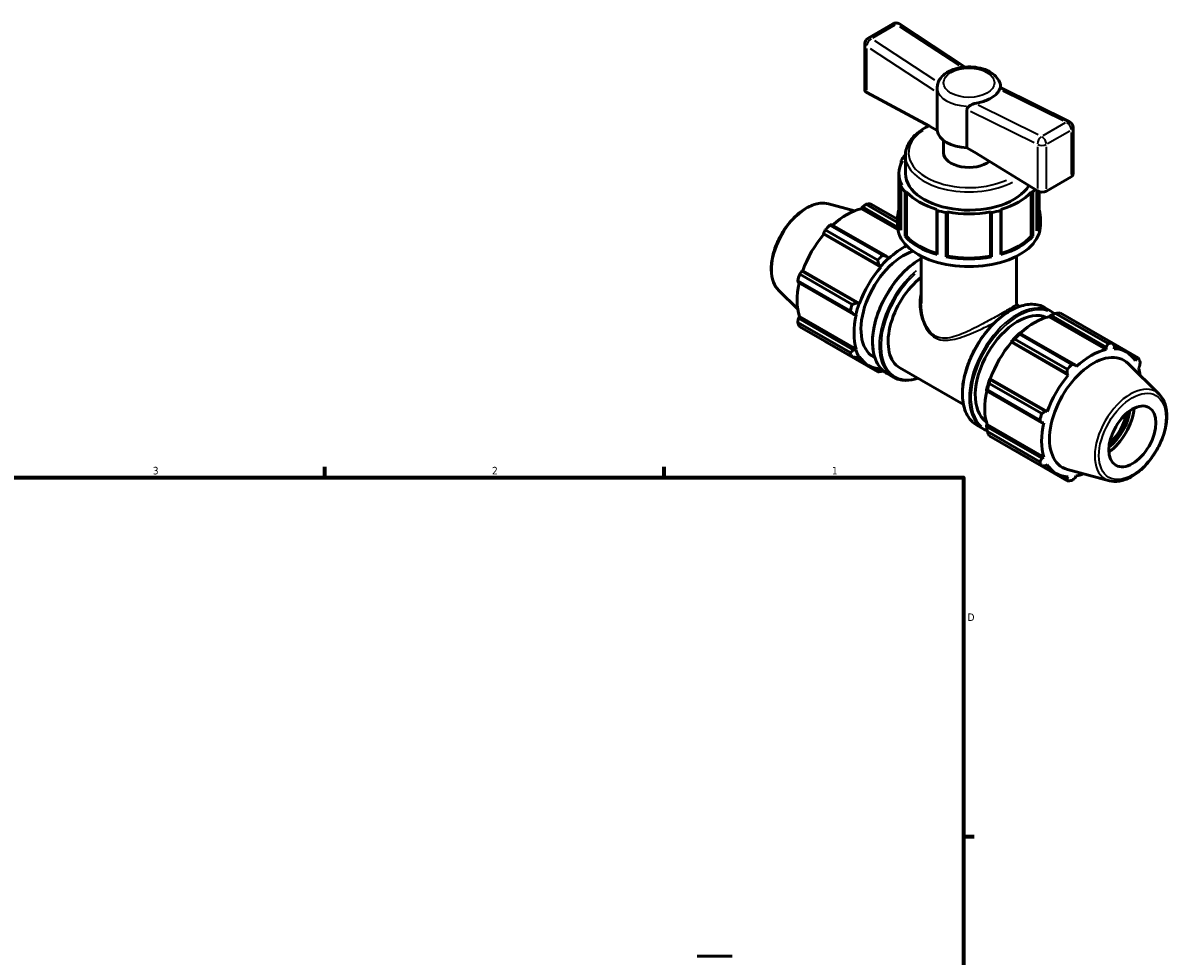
# Model space of a CAD drawing. Header units: inches. Extents: x 0.1 to 37.4, y -5.7 to 26.7.
# Tile 6 of 6: x 21.7 to 36.1, y 15 to 26.7. Entities that reach past the tile are written whole.
import ezdxf

# ---------------------------------------------------------------- set-up
doc = ezdxf.new("R2010")
doc.units = ezdxf.units.IN
doc.header["$MEASUREMENT"] = 0
for name, color, linetype, lineweight in [('Border (ANSI)', 7, 'Continuous', 70), ('Visible (ANSI)', 7, 'Continuous', 50), ('Visible Narrow (ANSI)', 7, 'Continuous', 35)]:
    doc.layers.add(name, color=color, linetype=linetype, lineweight=lineweight)
doc.styles.add('Note Text (ANSI)', font='tahoma.ttf')

# ---------------------------------------------------------------- blocks, each defined once
blk = doc.blocks.new('Borders Default Border')
at = {"layer": 'Border (ANSI)'}
for p, q in [((25.5, 21), (25.5, 21.134)), ((29.75, 21), (29.75, 21.134)), ((33.5, 16.5), (33.634, 16.5))]:
    blk.add_line(p, q, dxfattribs=at)
at = {"layer": 'Border (ANSI)', "flags": 128}
blk.add_lwpolyline([(0.5, 1), (0.5, 21), (33.5, 21), (33.5, 1), (0.5, 1)], dxfattribs=at)
at = {"layer": 'Border (ANSI)', "color": 5, "true_color": 0x0000ff, "char_height": 0.0945, "attachment_point": 7, "style": 'Note Text (ANSI)'}
for s, insert in [('3', (23.346, 21.038)), ('2', (27.596, 21.04)), ('1', (31.854, 21.04)), ('D', (33.553, 19.203))]:
    blk.add_mtext(s, dxfattribs=dict(at, insert=insert))

msp = doc.modelspace()

# ---------------------------------------------------------------- linework, layer by layer
at = {"layer": 'Visible (ANSI)'}
for p, q in [((32.6163, 26.6877), (32.3055, 26.5088)), ((33.5214, 26.1451), (32.6988, 26.6853)), ((32.266, 25.8564), (32.266, 26.4405)), ((33.1722, 25.8835), (33.1722, 25.8844)), ((33.9676, 25.8849), (34.8306, 25.4577)), ((33.0777, 25.4036), (32.2891, 25.8259)), ((33.173, 25.828), (33.173, 25.3487)), ((33.5453, 25.1343), (33.5453, 25.6136)), ((33.173, 25.3487), (33.0777, 25.4036)), ((34.8744, 25.3871), (34.8744, 24.803)), ((33.2518, 25.0702), (33.2518, 25.2256)), ((33.5453, 25.1343), (33.6406, 25.0795)), ((32.769, 25.0402), (32.7742, 25.0407)), ((32.7742, 24.8099), (32.7742, 25.0377)), ((33.6406, 25.0795), (34.4292, 24.5935)), ((32.7319, 24.9646), (32.7209, 24.9734)), ((32.7209, 24.9734), (32.7209, 24.9371)), ((32.7319, 24.9594), (32.7319, 24.9646)), ((32.7319, 24.9646), (32.7347, 24.9646)), ((32.6926, 24.8099), (32.6926, 24.2568)), ((34.8513, 24.7702), (34.5405, 24.5913)), ((32.716, 24.6552), (32.716, 24.1021)), ((32.7188, 24.6552), (32.716, 24.6552)), ((32.7188, 24.6552), (32.73, 24.664)), ((32.769, 24.5796), (32.769, 24.0265)), ((32.7875, 24.578), (32.769, 24.5796)), ((32.7875, 24.578), (32.7895, 24.5791)), ((32.7875, 24.0248), (32.7875, 24.578)), ((32.7895, 24.5791), (32.7895, 24.026)), ((34.3509, 24.5791), (34.353, 24.578)), ((34.3509, 24.5791), (34.3509, 24.026)), ((34.3715, 24.5796), (34.353, 24.578)), ((34.353, 24.578), (34.353, 24.0248)), ((34.3715, 24.0265), (34.3715, 24.5796)), ((34.4195, 24.5994), (34.4195, 24.0934)), ((34.4478, 24.5849), (34.4478, 24.2568)), ((31.811, 24.4301), (32.135, 24.3423)), ((32.6747, 24.1982), (32.2801, 24.4254)), ((32.3384, 24.4311), (32.6747, 24.2374)), ((32.2255, 24.3698), (32.238, 24.3916)), ((32.679, 24.1086), (32.2255, 24.3698)), ((32.238, 24.3916), (32.6753, 24.1398)), ((33.1694, 24.3603), (33.1674, 24.3592)), ((33.1703, 24.3485), (33.1674, 24.3592)), ((33.1674, 24.3592), (33.1674, 23.806)), ((33.1703, 23.7954), (33.1703, 24.3485)), ((33.3016, 24.3272), (33.2864, 24.3208)), ((33.2864, 24.3208), (33.2864, 23.7677)), ((33.3016, 24.3272), (33.3016, 24.3288)), ((33.3016, 23.774), (33.3016, 24.3272)), ((33.8389, 24.3288), (33.8389, 24.3272)), ((33.854, 24.3208), (33.8389, 24.3272)), ((33.8389, 24.3272), (33.8389, 23.774)), ((33.854, 23.7677), (33.854, 24.3208)), ((33.973, 24.3592), (33.9701, 24.3485)), ((33.9701, 24.3485), (33.9701, 23.7954)), ((33.973, 24.3592), (33.971, 24.3603)), ((33.973, 23.806), (33.973, 24.3592)), ((31.8275, 24.1648), (32.485, 23.7862)), ((32.5451, 23.7704), (31.8522, 24.1695)), ((32.6747, 24.1592), (32.6747, 24.2568)), ((34.4657, 24.1592), (34.4657, 24.2568)), ((31.7489, 24.0605), (32.4418, 23.6615)), ((31.7516, 24.049), (31.7489, 24.0605)), ((32.4644, 23.6386), (31.7516, 24.049)), ((32.4267, 23.7247), (31.7692, 24.1033)), ((32.769, 24.0265), (32.7875, 24.0248)), ((32.7875, 24.0248), (32.7895, 24.026)), ((34.3509, 24.026), (34.353, 24.0248)), ((34.353, 24.0248), (34.3715, 24.0265)), ((32.5625, 23.7503), (32.5451, 23.7704)), ((32.5645, 23.7441), (32.5625, 23.7503)), ((32.9732, 23.1838), (32.9732, 23.7748)), ((33.1674, 23.806), (33.1703, 23.7954)), ((33.2864, 23.7677), (33.3016, 23.774)), ((33.8389, 23.774), (33.854, 23.7677)), ((33.9701, 23.7954), (33.973, 23.806)), ((34.1672, 23.1838), (34.1672, 23.7748)), ((31.4492, 23.5491), (32.1067, 23.1705)), ((31.4761, 23.588), (31.4874, 23.5913)), ((32.169, 23.189), (31.4761, 23.588)), ((32.2002, 23.1808), (31.4874, 23.5913)), ((32.4418, 23.6615), (32.4613, 23.6436)), ((32.4613, 23.6436), (32.4644, 23.6386)), ((32.0825, 23.0891), (31.4251, 23.4677)), ((31.4333, 23.4439), (32.1262, 23.0449)), ((31.1865, 23.3455), (31.4251, 23.1094)), ((32.1942, 23.181), (32.169, 23.189)), ((32.2002, 23.1808), (32.1942, 23.181)), ((34.1758, 23.1641), (34.2079, 23.1456)), ((34.5182, 23.1305), (34.597, 23.0851)), ((31.4333, 22.9979), (31.4459, 23.0196)), ((32.1262, 22.5988), (31.4333, 22.9979)), ((32.1587, 22.6091), (31.4459, 23.0196)), ((32.1262, 23.0449), (32.1523, 23.0399)), ((32.1523, 23.0399), (32.1587, 23.0412)), ((34.5759, 23.0163), (34.5779, 23.0248)), ((34.5759, 23.0163), (35.2887, 22.6058)), ((34.5779, 23.0248), (34.5953, 23.0341)), ((34.5953, 23.0341), (35.2882, 22.6351)), ((35.3129, 22.6789), (34.6554, 23.0576)), ((34.7137, 23.0632), (35.3712, 22.6846)), ((31.4251, 22.9445), (32.0825, 22.5659)), ((32.1067, 22.5124), (31.4492, 22.891)), ((31.7692, 22.7053), (32.4267, 22.3267)), ((34.099, 22.7006), (34.1062, 22.703)), ((34.1021, 22.6955), (34.099, 22.7006)), ((34.1021, 22.6955), (34.8149, 22.285)), ((34.1062, 22.703), (34.7991, 22.304)), ((34.802, 22.3568), (34.1445, 22.7354)), ((34.2095, 22.812), (34.2002, 22.8073)), ((34.2029, 22.797), (34.8604, 22.4183)), ((34.9024, 22.413), (34.2095, 22.812)), ((32.1523, 22.6031), (32.1262, 22.5988)), ((32.1587, 22.6091), (32.1523, 22.6031)), ((35.2882, 22.6351), (35.2887, 22.6058)), ((35.6912, 22.4989), (35.3723, 22.6826)), ((35.3805, 22.6666), (35.5404, 22.5745)), ((35.3888, 22.6155), (35.3915, 22.6451)), ((32.1322, 22.5089), (32.3128, 22.4049)), ((32.169, 22.504), (32.1942, 22.5103)), ((32.1942, 22.5103), (32.2002, 22.5173)), ((32.3741, 22.5113), (32.392, 22.5011)), ((34.9149, 22.3906), (34.9024, 22.413)), ((35.954, 22.0444), (35.566, 22.4282)), ((35.6121, 22.5169), (35.6643, 22.4868)), ((35.6643, 22.4868), (35.653, 22.4621)), ((32.4418, 22.3457), (32.3951, 22.3726)), ((32.4613, 22.3553), (32.4418, 22.3457)), ((32.4644, 22.3639), (32.4613, 22.3553)), ((32.5435, 22.3048), (32.6222, 22.2594)), ((32.7048, 22.3755), (33.5005, 21.9172)), ((34.7991, 22.304), (34.8149, 22.285)), ((35.6945, 22.3703), (35.7071, 22.392)), ((33.8246, 22.1812), (34.482, 21.8026)), ((33.8334, 22.2305), (33.8319, 22.2379)), ((33.8319, 22.2379), (33.8378, 22.2377)), ((34.5263, 21.8315), (33.8334, 22.2305)), ((33.8378, 22.2377), (34.5506, 21.8273)), ((33.79, 22.0968), (33.7906, 22.0864)), ((33.7906, 22.0864), (34.4835, 21.6874)), ((34.4579, 21.7212), (33.8004, 22.0999)), ((34.5506, 21.8273), (34.5263, 21.8315)), ((34.4835, 21.6874), (34.5091, 21.6877)), ((33.6694, 21.6564), (33.7481, 21.6111)), ((33.79, 21.6601), (33.7964, 21.6661)), ((33.7906, 21.6404), (33.79, 21.6601)), ((34.4835, 21.2414), (33.7906, 21.6404)), ((33.7964, 21.6661), (34.5091, 21.2556)), ((33.8004, 21.5767), (34.4579, 21.198)), ((34.482, 21.1445), (33.8246, 21.5231)), ((34.1445, 21.3374), (34.802, 20.9588)), ((34.5091, 21.2556), (34.4835, 21.2414)), ((34.5001, 21.1453), (34.6632, 21.0514)), ((34.5263, 21.1466), (34.5506, 21.1638)), ((34.7991, 20.9882), (34.7456, 21.0191)), ((34.8149, 21.0104), (34.7991, 20.9882)), ((35.3294, 20.9598), (34.8027, 21.1026)), ((34.9024, 20.9983), (34.9149, 21.0201)), ((30.6033, 15.0031), (30.1638, 15.0031))]:
    msp.add_line(p, q, dxfattribs=at)
for centre, start, end in [((32.6556, 26.6195), 56.70669, 119.93599), ((32.3448, 26.4405), 119.93599, 180), ((34.7956, 25.3871), 0, 63.66398)]:
    msp.add_arc(centre, 0.0787, start, end, dxfattribs=at)
for centre, major_axis, ratio, start_param, end_param in [((32.3448, 25.858), (-0.0787, -0.0023), 0.5553469, 6.2669719, 7.0523701), ((33.5702, 25.3631), (-0.398, 0), 0.5758617, 0.0626639, 1.5081324), ((33.5702, 24.8099), (-0.8955, 0), 0.5758617, 5.8202578, 5.9607146), ((33.5702, 25.0702), (-0.3184, 0), 0.5758617, 0, 2.5194454), ((33.5702, 24.8099), (-0.8776, 0), 0.5758617, 5.972068, 6.5761617), ((33.5702, 24.8099), (-0.796, 0), 0.5758617, 0, 2.8071719), ((34.7956, 24.8045), (0.0787, -0.0025), 0.5956728, 5.51643, 6.3018282), ((33.5702, 24.8099), (-0.8955, 0), 0.5758617, 0.3046927, 0.4629275), ((33.5702, 24.8099), (0.8776, 0), 0.5758617, 3.6158736, 4.2381081), ((33.5702, 24.8099), (0.8776, 0), 0.5758617, 5.1866699, 5.8089044), ((33.5702, 24.8099), (0.8955, 0), 0.5758617, 5.8202578, 5.8910788), ((34.4849, 24.6256), (0.0787, -0.0025), 0.5956728, 3.9456337, 5.51643), ((32.0538, 23.5682), (0.4716, 0.8189), 0.5780931, 0.3435016, 0.4380292), ((32.0386, 23.5769), (0.4386, 0.7616), 0.5780931, 0.4780318, 1.0719493), ((33.5702, 24.2568), (-0.8955, 0), 0.5758617, 6.0828505, 6.587878), ((33.5702, 24.8099), (0.8955, 0), 0.5758617, 4.2494615, 4.3899183), ((33.5702, 24.8099), (0.8776, 0), 0.5758617, 4.4012717, 5.0235062), ((33.5702, 24.8099), (0.8955, 0), 0.5758617, 5.0348596, 5.1753165), ((33.5702, 24.2568), (0.8955, 0), 0.5758617, 5.9607146, 6.4835201), ((32.0538, 23.5682), (-0.4716, -0.8189), 0.5780931, 4.2704924, 4.36502), ((33.5702, 24.1592), (-0.8955, 0), 0.5758617, 0, 3.1415927), ((33.5702, 24.2568), (-0.8776, 0), 0.5758617, 0, 0.2311335), ((33.5702, 24.2568), (0.8776, 0), 0.5758617, 6.0287738, 6.2831853), ((32.0386, 23.5769), (0.4386, 0.7616), 0.5780931, 1.26343, 1.8742952), ((33.5702, 24.2568), (0.8955, 0), 0.5758617, 3.6045202, 4.2494615), ((33.5702, 24.2568), (0.8776, 0), 0.5758617, 3.6158736, 4.2355035), ((33.5702, 24.2568), (0.8955, 0), 0.5758617, 5.1753165, 5.8202578), ((33.5702, 24.2568), (0.8776, 0), 0.5758617, 5.1892744, 5.8089044), ((32.7514, 23.1665), (-0.3773, -0.6551), 0.5780931, 3.7008121, 6.2831853), ((32.7514, 23.1665), (-0.4386, -0.7616), 0.5780931, 3.8626289, 4.2304897), ((32.7113, 23.1896), (-0.4716, -0.8189), 0.5780931, 4.2704924, 4.36502), ((32.7514, 23.1665), (0.4433, 0.7698), 0.5780931, 1.0888971, 1.26343), ((33.5702, 24.2568), (0.8955, 0), 0.5758617, 4.3899183, 5.0348596), ((33.5702, 24.2568), (0.8776, 0), 0.5758617, 4.4012717, 5.0235062), ((32.0538, 23.5682), (-0.4716, -0.8189), 0.5780931, 5.0558906, 5.1504181), ((32.7514, 23.1665), (-0.4386, -0.7616), 0.5780931, 4.4050227, 5.0158879), ((32.0386, 23.5769), (0.4386, 0.7616), 0.5780931, 2.0656152, 2.6596934), ((33.0584, 22.9897), (-0.3537, -0.6142), 0.5780931, 4.0959555, 6.2831853), ((32.7113, 23.1896), (-0.4716, -0.8189), 0.5780931, 5.0558906, 5.1504181), ((32.7514, 23.1665), (0.4433, 0.7698), 0.5780931, 1.8742952, 2.0488282), ((32.7514, 23.1665), (-0.4386, -0.7616), 0.5780931, 5.1904208, 5.8012861), ((34.1843, 22.3413), (0.3773, 0.6551), 0.5780931, 0.0548418, 3.0867508), ((34.389, 22.2234), (0.4386, 0.7616), 0.5780931, 0.4780318, 1.0719493), ((34.4291, 22.2003), (0.4716, 0.8189), 0.5780931, 0.3435016, 0.4380292), ((32.0538, 23.5682), (-0.4716, -0.8189), 0.5780931, 5.8412887, 5.9358163), ((34.389, 22.2234), (0.4386, 0.7616), 0.5780931, 1.26343, 1.8742952), ((34.389, 22.2234), (-0.4433, -0.7698), 0.5780931, 4.2304897, 4.4050227), ((34.4291, 22.2003), (0.4716, 0.8189), 0.5780931, 1.1288997, 1.2234273), ((32.7113, 23.1896), (-0.4716, -0.8189), 0.5780931, 5.8412887, 5.9358163), ((32.7514, 23.1665), (-0.4433, -0.7698), 0.5780931, 5.8012861, 5.975819), ((35.126, 21.799), (0.3861, 0.6704), 0.5780931, 6.1320197, 9.5759436), ((35.1018, 21.8129), (-0.4386, -0.7616), 0.5780931, 3.6196245, 4.2304897), ((35.0866, 21.8217), (0.4716, 0.8189), 0.5780931, 0.3435016, 0.4380292), ((35.1018, 21.8129), (0.4386, 0.7616), 0.5780931, 5.975819, 6.5866842), ((32.7514, 23.1665), (-0.4386, -0.7616), 0.5780931, 5.975819, 6.5866842), ((35.0866, 21.8217), (-0.4716, -0.8189), 0.5780931, 4.2704924, 4.36502), ((35.0866, 21.8217), (0.4716, 0.8189), 0.5780931, 5.8412887, 5.9358163), ((32.7113, 23.1896), (-0.4716, -0.8189), 0.5780931, 0.3435016, 0.4380292), ((32.7514, 23.1665), (-0.4433, -0.7698), 0.5780931, 0.3034989, 0.3340861), ((35.1018, 21.8129), (-0.4386, -0.7616), 0.5780931, 4.4050227, 5.0158879), ((35.1018, 21.8129), (0.4386, 0.7616), 0.5780931, 5.6554742, 5.8012861), ((34.389, 22.2234), (-0.4433, -0.7698), 0.5780931, 5.0158879, 5.1904208), ((34.4291, 22.2003), (0.4716, 0.8189), 0.5780931, 1.9142979, 2.0088255), ((34.389, 22.2234), (0.4386, 0.7616), 0.5780931, 2.0656152, 2.6596934), ((35.2761, 21.7126), (0.2594, 0.4505), 0.5780931, 4.0536009, 5.3711771), ((35.2761, 21.7126), (0.2208, 0.3833), 0.5780931, 4.0781195, 5.3466585), ((35.0866, 21.8217), (-0.4716, -0.8189), 0.5780931, 5.0558906, 5.1504181), ((35.1018, 21.8129), (-0.4386, -0.7616), 0.5780931, 5.1904208, 5.8012861), ((35.2584, 21.7228), (-0.2083, -0.3616), 0.5780931, 1.031968, 2.1096247), ((34.4291, 22.2003), (-0.4716, -0.8189), 0.5780931, 5.8412887, 5.9358163), ((35.0866, 21.8217), (-0.4716, -0.8189), 0.5780931, 5.8412887, 5.9358163), ((35.1018, 21.8129), (-0.4386, -0.7616), 0.5780931, 5.975819, 6.5866842), ((35.0866, 21.8217), (-0.4716, -0.8189), 0.5780931, 0.3435016, 0.4380292), ((35.1018, 21.8129), (0.4386, 0.7616), 0.5780931, 3.6196245, 3.7693038)]:
    msp.add_ellipse(centre, major_axis=major_axis, ratio=ratio, start_param=start_param, end_param=end_param, dxfattribs=at)
msp.add_ellipse((35.6173, 21.5161), major_axis=(0.2083, 0.3616), ratio=0.5780931, dxfattribs=at)
for points, knots in [([(33.9682, 25.8846), (33.9682, 25.9099), (33.9628, 25.9351), (33.9424, 25.9837), (33.9266, 26.0066), (33.8846, 26.051), (33.8567, 26.0712), (33.7916, 26.1064), (33.7534, 26.1205), (33.6728, 26.1401), (33.6303, 26.1456), (33.5453, 26.1479), (33.5028, 26.1448), (33.4207, 26.1302), (33.3812, 26.1186), (33.3086, 26.0867), (33.2755, 26.0664), (33.2301, 26.0252), (33.2146, 26.0072), (33.2023, 25.9872)], [0.7859278, 0.7859278, 0.7859278, 0.7859278, 1.0230262, 1.0230262, 1.284819, 1.284819, 1.6035297, 1.6035297, 1.9565839, 1.9565839, 2.308435, 2.308435, 2.6567928, 2.6567928, 3.0072186, 3.0072186, 3.3616883, 3.3616883, 3.5861728, 3.5861728, 3.5861728, 3.5861728]), ([(33.1859, 25.9527), (33.1856, 25.9521), (33.1854, 25.9514), (33.1837, 25.9464), (33.1821, 25.9415), (33.1782, 25.9281), (33.1759, 25.9191), (33.173, 25.9015), (33.1722, 25.8934), (33.1722, 25.8851)], [-2.14029295, -2.14029295, -2.14029295, -2.14029295, -2.12446064, -2.12446064, -2.01969811, -2.01969811, -1.86168477, -1.86168477, -1.73402708, -1.73402708, -1.73402708, -1.73402708]), ([(33.1722, 25.8857), (33.1722, 25.8857), (33.1722, 25.8856), (33.1722, 25.8854), (33.1722, 25.8853), (33.1722, 25.8851), (33.1722, 25.885), (33.1722, 25.8849), (33.1722, 25.8848), (33.1722, 25.8846), (33.1722, 25.8845), (33.1722, 25.8844)], [3.9228362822, 3.9228362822, 3.9228362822, 3.9228362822, 3.9236671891, 3.9236671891, 3.9244980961, 3.9244980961, 3.9253290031, 3.9253290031, 3.92615991, 3.92615991, 3.926990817, 3.926990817, 3.926990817, 3.926990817]), ([(33.1722, 25.8835), (33.1722, 25.8759), (33.1723, 25.8678), (33.1726, 25.8541), (33.1727, 25.8484), (33.1729, 25.8376), (33.173, 25.8326), (33.173, 25.828)], [0.5342136, 0.5342136, 0.5342136, 0.5342136, 0.591675, 0.591675, 0.63410167, 0.63410167, 0.67652835, 0.67652835, 0.67652835, 0.67652835]), ([(33.2023, 25.9871), (33.1959, 25.9767), (33.1903, 25.9654), (33.1861, 25.9535), (33.186, 25.9531), (33.1859, 25.9527)], [3.39169718, 3.39169718, 3.39169718, 3.39169718, 3.52731733, 3.52731733, 3.53188291, 3.53188291, 3.53188291, 3.53188291]), ([(33.9545, 25.868), (33.9544, 25.8677), (33.9543, 25.8673), (33.9486, 25.8529), (33.9404, 25.8391), (33.9214, 25.8146), (33.9089, 25.8016), (33.8794, 25.777), (33.8624, 25.7655), (33.8283, 25.7458), (33.808, 25.7359), (33.7644, 25.7183), (33.7411, 25.7107), (33.6967, 25.6988), (33.6715, 25.6933), (33.645, 25.6892), (33.6444, 25.6891), (33.6438, 25.689)], [2.4185556, 2.4185556, 2.4185556, 2.4185556, 2.4231212, 2.4231212, 2.6074652, 2.6074652, 2.7913422, 2.7913422, 2.9752193, 2.9752193, 3.1590963, 3.1590963, 3.3429734, 3.3429734, 3.5273173, 3.5273173, 3.5318829, 3.5318829, 3.5318829, 3.5318829]), ([(33.9676, 25.8849), (33.9669, 25.8852), (33.9656, 25.8849), (33.9623, 25.8822), (33.9602, 25.8796), (33.9573, 25.8743), (33.9564, 25.8724), (33.9552, 25.8696), (33.9549, 25.8688), (33.9545, 25.868)], [2.07759212, 2.07759212, 2.07759212, 2.07759212, 2.27041263, 2.27041263, 2.48954438, 2.48954438, 2.58666074, 2.58666074, 2.62276909, 2.62276909, 2.62276909, 2.62276909]), ([(33.5453, 25.6136), (33.5453, 25.6182), (33.5462, 25.6227), (33.5496, 25.6314), (33.552, 25.6356), (33.5595, 25.6454), (33.5652, 25.6506), (33.5714, 25.6552)], [0, 0, 0, 0, 0.04242668, 0.04242668, 0.08485336, 0.08485336, 0.14613751, 0.14613751, 0.14613751, 0.14613751]), ([(33.6438, 25.689), (33.6425, 25.6889), (33.6413, 25.6886), (33.6361, 25.6877), (33.6323, 25.6868), (33.6209, 25.6836), (33.6136, 25.6807), (33.5963, 25.6724), (33.587, 25.6665), (33.5759, 25.6586), (33.5736, 25.6569), (33.5714, 25.6552)], [2.58503476, 2.58503476, 2.58503476, 2.58503476, 2.60180163, 2.60180163, 2.65376499, 2.65376499, 2.75742558, 2.75742558, 2.90566395, 2.90566395, 2.94586141, 2.94586141, 2.94586141, 2.94586141]), ([(33.0691, 25.4082), (33.0086, 25.3792), (32.955, 25.3447), (32.8624, 25.263), (32.8251, 25.2149), (32.7837, 25.1228), (32.7742, 25.0803), (32.7742, 25.0377)], [3.05059423, 3.05059423, 3.05059423, 3.05059423, 3.34840086, 3.34840086, 3.6739144, 3.6739144, 3.92699082, 3.92699082, 3.92699082, 3.92699082]), ([(31.1865, 23.3455), (31.1576, 23.3741), (31.1352, 23.4101), (31.1026, 23.4961), (31.0936, 23.547), (31.091, 23.6584), (31.0979, 23.7192), (31.127, 23.8429), (31.149, 23.9059), (31.2058, 24.0278), (31.2404, 24.0867), (31.3189, 24.1951), (31.3628, 24.2445), (31.4559, 24.329), (31.5051, 24.364), (31.6047, 24.4154), (31.6551, 24.4319), (31.7411, 24.4415), (31.7773, 24.4393), (31.811, 24.4301)], [4.0762227, 4.0762227, 4.0762227, 4.0762227, 4.3668034, 4.3668034, 4.6854139, 4.6854139, 5.0163063, 5.0163063, 5.346508, 5.346508, 5.6751933, 5.6751933, 6.0039579, 6.0039579, 6.3343301, 6.3343301, 6.6649511, 6.6649511, 6.9154842, 6.9154842, 6.9154842, 6.9154842]), ([(32.9732, 23.7456), (32.9359, 23.7251), (32.8985, 23.7005), (32.7981, 23.6236), (32.7363, 23.5639), (32.6227, 23.4289), (32.5709, 23.3538), (32.4824, 23.1955), (32.4457, 23.1124), (32.3911, 22.9465), (32.3732, 22.8638), (32.3582, 22.7067), (32.3611, 22.6324), (32.3879, 22.5001), (32.4118, 22.4419), (32.4723, 22.3572), (32.5054, 22.3267), (32.5435, 22.3048)], [6.2605247, 6.2605247, 6.2605247, 6.2605247, 6.4465442, 6.4465442, 6.7697662, 6.7697662, 7.0924316, 7.0924316, 7.4148843, 7.4148843, 7.7376136, 7.7376136, 8.0608945, 8.0608945, 8.3831946, 8.3831946, 8.6413135, 8.6413135, 8.6413135, 8.6413135]), ([(34.5182, 23.1305), (34.4727, 23.1566), (34.4203, 23.1705), (34.3062, 23.1727), (34.2443, 23.1605), (34.1169, 23.1108), (34.0514, 23.0728), (33.924, 22.9752), (33.8622, 22.9155), (33.7486, 22.7806), (33.6967, 22.7054), (33.6082, 22.5471), (33.5716, 22.464), (33.5169, 22.2982), (33.4991, 22.2154), (33.4841, 22.0583), (33.487, 21.9841), (33.5138, 21.8517), (33.5377, 21.7936), (33.5981, 21.7088), (33.6313, 21.6783), (33.6694, 21.6564)], [5.4997209, 5.4997209, 5.4997209, 5.4997209, 5.8077969, 5.8077969, 6.1238415, 6.1238415, 6.4465442, 6.4465442, 6.7697662, 6.7697662, 7.0924316, 7.0924316, 7.4148843, 7.4148843, 7.7376136, 7.7376136, 8.0608945, 8.0608945, 8.3831946, 8.3831946, 8.6413135, 8.6413135, 8.6413135, 8.6413135]), ([(34.1759, 23.164), (34.1759, 23.164), (34.1759, 23.164), (34.1757, 23.1642), (34.1752, 23.1646), (34.1735, 23.1662), (34.1725, 23.1674), (34.1702, 23.171), (34.1691, 23.1733), (34.1676, 23.1785), (34.1672, 23.1813), (34.1672, 23.1838)], [5.9531164, 5.9531164, 5.9531164, 5.9531164, 5.96904089, 5.96904089, 6.03390597, 6.03390597, 6.09877106, 6.09877106, 6.16363615, 6.16363615, 6.22850124, 6.22850124, 6.22850124, 6.22850124]), ([(32.6222, 22.2594), (32.6677, 22.2332), (32.7201, 22.2194), (32.8261, 22.2173), (32.8787, 22.2262), (32.9325, 22.2443)], [2.3581282, 2.3581282, 2.3581282, 2.3581282, 2.66620424, 2.66620424, 2.93758156, 2.93758156, 2.93758156, 2.93758156]), ([(35.3294, 20.9598), (35.3685, 20.9491), (35.411, 20.9478), (35.5017, 20.9628), (35.5503, 20.9806), (35.6479, 21.0343), (35.697, 21.0708), (35.7894, 21.158), (35.8328, 21.2087), (35.9098, 21.3189), (35.9434, 21.3785), (35.9977, 21.5007), (36.0184, 21.5635), (36.0447, 21.6864), (36.0503, 21.7466), (36.0448, 21.8586), (36.0338, 21.9104), (35.9989, 21.9896), (35.9788, 22.0198), (35.954, 22.0444)], [2.5092938, 2.5092938, 2.5092938, 2.5092938, 2.7998745, 2.7998745, 3.118485, 3.118485, 3.4493773, 3.4493773, 3.7795791, 3.7795791, 4.1082644, 4.1082644, 4.437029, 4.437029, 4.7674011, 4.7674011, 5.0980222, 5.0980222, 5.3485553, 5.3485553, 5.3485553, 5.3485553])]:
    msp.add_open_spline(points, degree=3, knots=knots, dxfattribs=at)
for points, weights in [([(32.2801, 24.4254), (32.2585, 24.4082), (32.238, 24.3916)], [1, 1.00222155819, 1.00362809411]), ([(31.8522, 24.1695), (31.84, 24.1672), (31.8275, 24.1648)], [1.00362809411, 1.00222155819, 1]), ([(31.7692, 24.1033), (31.7588, 24.0815), (31.7489, 24.0605)], [1, 1.00222155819, 1.00362809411]), ([(32.4267, 23.7247), (32.4347, 23.6923), (32.4418, 23.6615)], [1.01758152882, 1.01243469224, 1.00649159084]), ([(32.5451, 23.7704), (32.5159, 23.778), (32.485, 23.7862)], [1.00649159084, 1.01243469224, 1.01758152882]), ([(31.4761, 23.588), (31.4628, 23.569), (31.4492, 23.5491)], [1.00362809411, 1.00222155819, 1]), ([(31.4251, 23.4677), (31.4292, 23.4556), (31.4333, 23.4439)], [1, 1.00222155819, 1.00362809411]), ([(32.169, 23.189), (32.1388, 23.1798), (32.1067, 23.1705)], [1.00649159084, 1.01243469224, 1.01758152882]), ([(31.4333, 22.9979), (31.4292, 22.9718), (31.4251, 22.9445)], [1.00362809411, 1.00222155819, 1]), ([(32.0825, 23.0891), (32.1051, 23.0664), (32.1262, 23.0449)], [1.01758152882, 1.01243469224, 1.00649159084]), ([(34.5953, 23.0341), (34.6245, 23.0458), (34.6554, 23.0576)], [1.00649159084, 1.01243469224, 1.01758152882]), ([(31.7681, 22.7073), (31.7687, 22.7063), (31.7692, 22.7053)], [1.0002216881, 1.00011187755, 1]), ([(34.1062, 22.703), (34.1247, 22.719), (34.1445, 22.7354)], [1.00649159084, 1.01243469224, 1.01758152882]), ([(34.2029, 22.797), (34.206, 22.8048), (34.2095, 22.812)], [1.01758152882, 1.01243469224, 1.00649159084]), ([(32.1262, 22.5988), (32.1051, 22.5825), (32.0825, 22.5659)], [1.00649159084, 1.01243469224, 1.01758152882]), ([(35.2882, 22.6351), (35.3004, 22.6565), (35.3129, 22.6789)], [1.00362809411, 1.00222155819, 1]), ([(35.3712, 22.6846), (35.3817, 22.6644), (35.3915, 22.6451)], [1, 1.00222155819, 1.00362809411]), ([(32.1067, 22.5124), (32.1388, 22.508), (32.169, 22.504)], [1.01758152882, 1.01243469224, 1.00649159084]), ([(34.8604, 22.4183), (34.8819, 22.4156), (34.9024, 22.413)], [1, 1.00222155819, 1.00362809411]), ([(35.6643, 22.4868), (35.6776, 22.4927), (35.6912, 22.4989)], [1.00362809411, 1.00222155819, 1]), ([(35.7154, 22.4454), (35.7112, 22.4181), (35.7071, 22.392)], [1, 1.00222155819, 1.00362809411]), ([(32.4418, 22.3457), (32.4347, 22.3362), (32.4267, 22.3267)], [1.00649159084, 1.01243469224, 1.01758152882]), ([(32.485, 22.3323), (32.4914, 22.3348), (32.4977, 22.3372)], [1.01758152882, 1.01651215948, 1.01540841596]), ([(34.7991, 22.304), (34.8006, 22.3298), (34.802, 22.3568)], [1.00362809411, 1.00222155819, 1]), ([(33.8246, 22.1812), (33.8288, 22.2065), (33.8334, 22.2305)], [1.01758152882, 1.01243469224, 1.00649159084]), ([(33.7906, 22.0864), (33.7951, 22.0932), (33.8004, 22.0999)], [1.00649159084, 1.01243469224, 1.01758152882]), ([(34.482, 21.8026), (34.5047, 21.8173), (34.5263, 21.8315)], [1, 1.00222155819, 1.00362809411]), ([(34.4835, 21.6874), (34.471, 21.7039), (34.4579, 21.7212)], [1.00362809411, 1.00222155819, 1]), ([(33.8004, 21.5767), (33.7951, 21.6093), (33.7906, 21.6404)], [1.01758152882, 1.01243469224, 1.00649159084]), ([(34.1445, 21.3374), (34.1435, 21.3387), (34.1425, 21.34)], [1.01758152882, 1.0173205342, 1.01705749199]), ([(34.4579, 21.198), (34.471, 21.2201), (34.4835, 21.2414)], [1, 1.00222155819, 1.00362809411]), ([(34.5263, 21.1466), (34.5047, 21.1455), (34.482, 21.1445)], [1.00362809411, 1.00222155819, 1]), ([(34.802, 20.9588), (34.8006, 20.9738), (34.7991, 20.9882)], [1, 1.00222155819, 1.00362809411]), ([(34.9024, 20.9983), (34.8819, 20.9817), (34.8604, 20.9645)], [1.00362809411, 1.00222155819, 1])]:
    msp.add_rational_spline(points, weights, degree=2, dxfattribs=at)
for points in [[(34.6427, 23.0527), (34.6284, 23.065), (34.6131, 23.0758), (34.597, 23.0851)], [(33.7481, 21.6111), (33.7641, 21.6018), (33.781, 21.5941), (33.7986, 21.588)]]:
    msp.add_open_spline(points, degree=3, dxfattribs=at)
at = {"layer": 'Visible Narrow (ANSI)'}
for p, q in [((32.3642, 26.5115), (32.6439, 26.6725)), ((32.7006, 26.6545), (33.4415, 26.1679)), ((33.144, 25.9802), (32.3905, 26.475)), ((32.2891, 25.855), (32.2891, 26.3794)), ((32.3333, 26.3795), (33.1288, 25.857)), ((33.9964, 25.8473), (34.7499, 25.4743)), ((33.5895, 25.5918), (34.385, 25.198)), ((34.4391, 25.2953), (33.6856, 25.6683)), ((34.7762, 25.4446), (34.4965, 25.2836)), ((34.5561, 25.185), (34.8358, 25.3461)), ((34.8513, 25.3258), (34.8513, 24.7995)), ((34.4292, 25.147), (34.4292, 24.6226)), ((34.5405, 24.6205), (34.5405, 25.1469))]:
    msp.add_line(p, q, dxfattribs=at)
for centre, major_axis, ratio, start_param, end_param in [((32.6556, 26.6195), (-0.0393, 0.0682), 0.5780931, 5.4725716, 6.2405214), ((32.6556, 26.6195), (0.0432, 0.0658), 0.5365148, 0.0408074, 0.77534), ((32.3448, 26.4405), (-0.0787, 0), 0.5758617, 0.0392699, 0.7461283), ((32.3448, 26.4405), (0.0432, 0.0658), 0.5365148, 0.8946871, 2.3084038), ((32.3448, 26.4405), (-0.0393, 0.0682), 0.5780931, 5.4725716, 6.2405214), ((33.5702, 25.8844), (-0.398, 0), 0.5758617, 0.0786835, 1.4949872), ((34.7956, 25.3871), (0.0349, 0.0706), 0.616855, 0.0372947, 0.7085997), ((34.7956, 25.3871), (0.0393, -0.0682), 0.5780931, 0.8693623, 2.3459109), ((33.5702, 25.0702), (-0.7562, 0), 0.5758617, 5.580474, 8.5245158), ((34.4849, 25.2082), (-0.0393, 0.0682), 0.5780931, 4.010955, 5.4875035), ((34.7956, 25.3871), (0.0787, 0), 0.5758617, 5.5370571, 6.2439154), ((34.4849, 25.2082), (-0.0349, -0.0706), 0.616855, 3.9660269, 5.3797436), ((34.4849, 25.2082), (0.0787, 0), 0.5758617, 4.0055306, 5.4192473), ((33.5702, 25.0377), (-0.796, 0), 0.5758617, 0.122474, 2.327006), ((31.5465, 23.8603), (0.3159, 0.5486), 0.5780931, 0.2931287, 2.848464), ((32.9679, 23.0418), (-0.4244, -0.737), 0.5780931, 4.0345619, 6.1648367), ((33.0466, 22.9964), (-0.4244, -0.737), 0.5780931, 4.1592448, 6.171399), ((33.0584, 22.9897), (-0.4161, -0.7226), 0.5780931, 4.2085177, 6.6995726), ((34.0938, 22.3934), (-0.4244, -0.737), 0.5780931, 3.2986723, 6.1261057), ((34.1725, 22.3481), (0.4244, 0.737), 0.5780931, 0.1570796, 2.984513), ((34.1843, 22.3413), (-0.4161, -0.7226), 0.5780931, 3.2396944, 6.1839638), ((33.1199, 22.7573), (0.0199, 0.0345), 0.5780931, 4.9700672, 5.4681805), ((35.5939, 21.5296), (0.3159, 0.5486), 0.5780931, 0.0210306, 3.1205621)]:
    msp.add_ellipse(centre, major_axis=major_axis, ratio=ratio, start_param=start_param, end_param=end_param, dxfattribs=at)
for centre, major_axis, ratio in [((33.5702, 25.9488), (-0.3193, 0), 0.5758617), ((35.6173, 21.5161), (-0.2955, -0.5132), 0.5780931)]:
    msp.add_ellipse(centre, major_axis=major_axis, ratio=ratio, dxfattribs=at)
for points, knots in [([(32.9732, 23.3422), (32.9711, 23.3355), (32.9691, 23.3288), (32.9521, 23.2651), (32.9473, 23.2034), (32.9544, 23.1009), (32.961, 23.0603), (32.9821, 22.9787), (32.997, 22.9377), (33.0341, 22.8644), (33.0558, 22.8315), (33.1004, 22.784), (33.1213, 22.767), (33.1439, 22.754)], [-1.7519734, -1.7519734, -1.7519734, -1.7519734, -1.6922794, -1.6922794, -1.191774, -1.191774, -0.8676296, -0.8676296, -0.52931, -0.52931, -0.2213677, -0.2213677, 0, 0, 0, 0]), ([(33.1481, 22.7735), (33.1269, 22.7857), (33.1074, 22.8021), (33.066, 22.8484), (33.0461, 22.8809), (33.0122, 22.9538), (32.9989, 22.9947), (32.9807, 23.0763), (32.9754, 23.117), (32.9734, 23.1662), (32.9732, 23.175), (32.9732, 23.1838)], [0, 0, 0, 0, 0.2213677, 0.2213677, 0.52931, 0.52931, 0.8676296, 0.8676296, 1.191774, 1.191774, 1.2625544, 1.2625544, 1.2625544, 1.2625544]), ([(34.1672, 23.1838), (34.1672, 23.1783), (34.1613, 23.1713), (34.1313, 23.1475), (34.101, 23.128), (34.0155, 23.0769), (33.9611, 23.0456), (33.8434, 22.98), (33.7815, 22.9462), (33.6454, 22.8754), (33.5714, 22.8388), (33.4611, 22.7926), (33.4232, 22.7783), (33.3485, 22.7561), (33.3117, 22.7482), (33.2309, 22.7437), (33.1869, 22.7511), (33.1481, 22.7735)], [6.2285012, 6.2285012, 6.2285012, 6.2285012, 6.6366424, 6.6366424, 7.1978796, 7.1978796, 7.7435413, 7.7435413, 8.2569343, 8.2569343, 8.8679689, 8.8679689, 9.1965058, 9.1965058, 9.5250427, 9.5250427, 9.931851, 9.931851, 9.931851, 9.931851]), ([(34.1891, 23.1389), (34.1915, 23.1454), (34.1904, 23.151), (34.1837, 23.1588), (34.1803, 23.1614), (34.1758, 23.1641)], [-6.37872027, -6.37872027, -6.37872027, -6.37872027, -6.07963815, -6.07963815, -5.91003226, -5.91003226, -5.91003226, -5.91003226]), ([(33.1439, 22.754), (33.1853, 22.7301), (33.2319, 22.7206), (33.3171, 22.7211), (33.3557, 22.7272), (33.434, 22.7457), (33.4736, 22.7582), (33.5884, 22.7995), (33.6652, 22.8332), (33.7957, 22.8951), (33.8496, 22.9223), (33.9001, 22.9489)], [-9.931851, -9.931851, -9.931851, -9.931851, -9.5250427, -9.5250427, -9.1965058, -9.1965058, -8.8679689, -8.8679689, -8.2569343, -8.2569343, -7.8223066, -7.8223066, -7.8223066, -7.8223066])]:
    msp.add_open_spline(points, degree=3, knots=knots, dxfattribs=at)

# ---------------------------------------------------------------- block references
msp.add_blockref('Borders Default Border', (0, 0))

doc.saveas('drawing.dxf')
